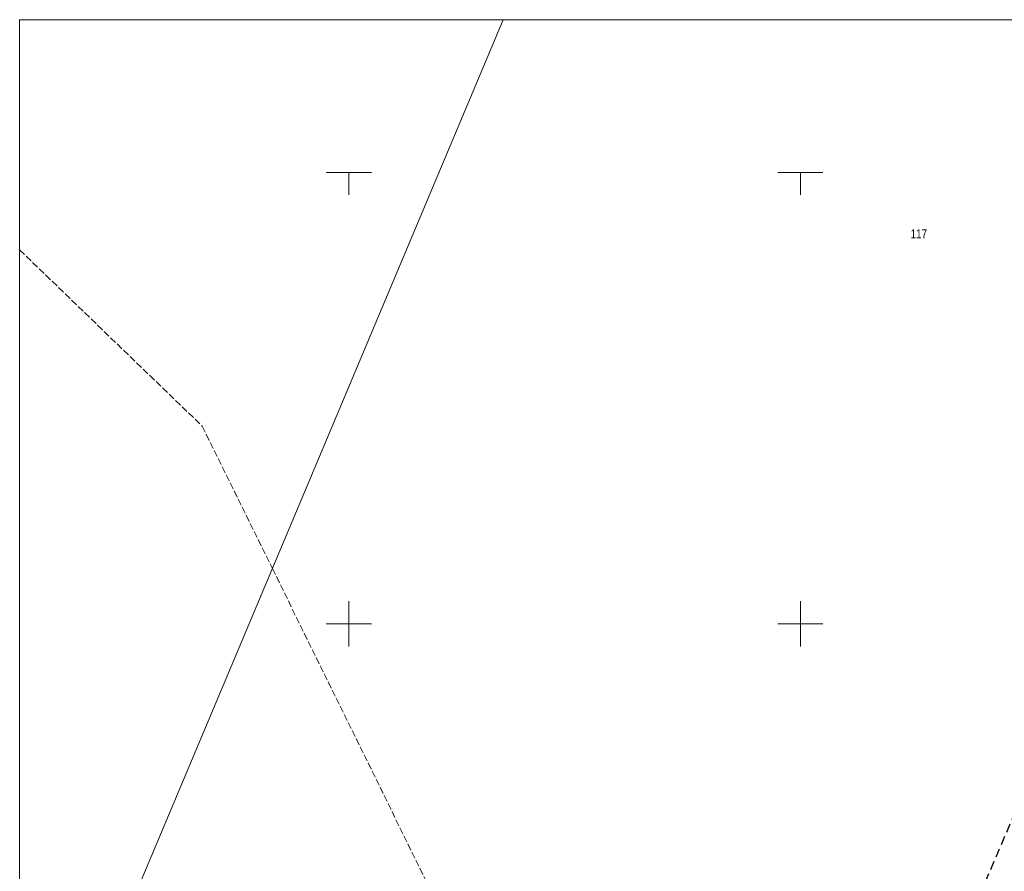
# Model space of a CAD drawing. Header units: millimetres. Extents: x 2049 to 5050, y -1200 to -312.
# Tile 6 of 23: x 2049 to 2158, y -965 to -871. Entities that reach past the tile are written whole.
import ezdxf
from ezdxf.enums import TextEntityAlignment as Align

# ---------------------------------------------------------------- set-up
doc = ezdxf.new("R2010")
doc.units = ezdxf.units.MM
for name, pattern in [('DOT', [6.35, 0, -6.35]), ('L_0_04', [1.5, 1, -0.5]), ('L_0_52', [1, 0.75, -0.25])]:
    doc.linetypes.add(name, pattern=pattern)
doc.layers.add('A_mapa vector', color=253, linetype='Continuous', lineweight=5)
doc.layers.add('Z_UWAGI INSTALACJE WODNE', color=150, linetype='Continuous', lineweight=5)
doc.styles.add('Arial', font='Arial.ttf')

# ---------------------------------------------------------------- blocks, each defined once
blk = doc.blocks.new('zw$83E')
at = {"layer": 'Z_UWAGI INSTALACJE WODNE', "linetype": 'DOT', "ltscale": 0.2}
for q in [(19.09, 40.97), (-40.97, 19.09)]:
    blk.add_line((0, 0), q, dxfattribs=at)
at = {"layer": 'Z_UWAGI INSTALACJE WODNE'}
for radius in [0.2, 0.15]:
    blk.add_circle((0, 0), radius, dxfattribs=at)
at = {"layer": 'Z_UWAGI INSTALACJE WODNE', "linetype": 'DOT', "ltscale": 0.2}
blk.add_arc((0, 0), 45.2, 65.0218, 155.0218, dxfattribs=at)
blk = doc.blocks.new('zw$F0AB')
at = {"layer": 'A_mapa vector', "linetype": 'CONTINUOUS', "lineweight": 0}
blk.add_line((8.5, 137.41), (53.56, 244.52), dxfattribs=at)
at = {"layer": 'A_mapa vector', "linetype": 'ByBlock'}
blk.add_lwpolyline([(0, 244.52), (327.07, 244.52), (327.07, 0), (0, 0)], close=True, dxfattribs=at)
at = {"layer": 'A_mapa vector', "linetype": 'Continuous', "lineweight": 0, "flags": 128}
for points in [[(33.96, 227.62), (38.96, 227.62)], [(33.96, 227.62), (38.96, 227.62)], [(36.46, 225.12), (36.46, 227.62)], [(36.46, 225.12), (36.46, 227.62)], [(83.96, 227.62), (88.96, 227.62)], [(83.96, 227.62), (88.96, 227.62)], [(86.46, 225.12), (86.46, 227.62)], [(86.46, 225.12), (86.46, 227.62)], [(36.46, 175.12), (36.46, 180.12)], [(36.46, 175.12), (36.46, 180.12)], [(86.46, 175.12), (86.46, 180.12)], [(86.46, 175.12), (86.46, 180.12)], [(33.96, 177.62), (38.96, 177.62)], [(33.96, 177.62), (38.96, 177.62)], [(83.96, 177.62), (88.96, 177.62)], [(83.96, 177.62), (88.96, 177.62)]]:
    blk.add_lwpolyline(points, dxfattribs=at)
at = {"layer": 'A_mapa vector', "linetype": 'L_0_52', "lineweight": 0, "flags": 128}
for points in [[(0, 219.03), (20.23, 199.51)], [(20.23, 199.51), (27.99, 183.75)], [(27.99, 183.75), (66.9, 104.69)]]:
    blk.add_lwpolyline(points, dxfattribs=at)
at = {"layer": 'A_mapa vector', "linetype": 'L_0_04', "lineweight": 25, "flags": 128}
blk.add_lwpolyline([(132.44, 208.42), (272.32, 142.97), (227.23, 59.26), (127.11, 42.43), (76.33, 77.73)], close=True, dxfattribs=at)
at = {"layer": 'A_mapa vector', "style": 'Arial', "width": 0.78}
blk.add_text('117', height=1, dxfattribs=at).set_placement((98.67, 221.31), align=Align.TOP_LEFT)

msp = doc.modelspace()

# ---------------------------------------------------------------- block references
at = {"layer": 'Z_UWAGI INSTALACJE WODNE', "xscale": -1, "rotation": 310.0436116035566}
msp.add_blockref('zw$83E', (2166.99, -982.71), dxfattribs=at)

# ---------------------------------------------------------------- next in the draw order: block references
at = {"layer": 'A_mapa vector'}
msp.add_blockref('zw$F0AB', (2049.28, -1115.08), dxfattribs=at)

doc.saveas('drawing.dxf')
